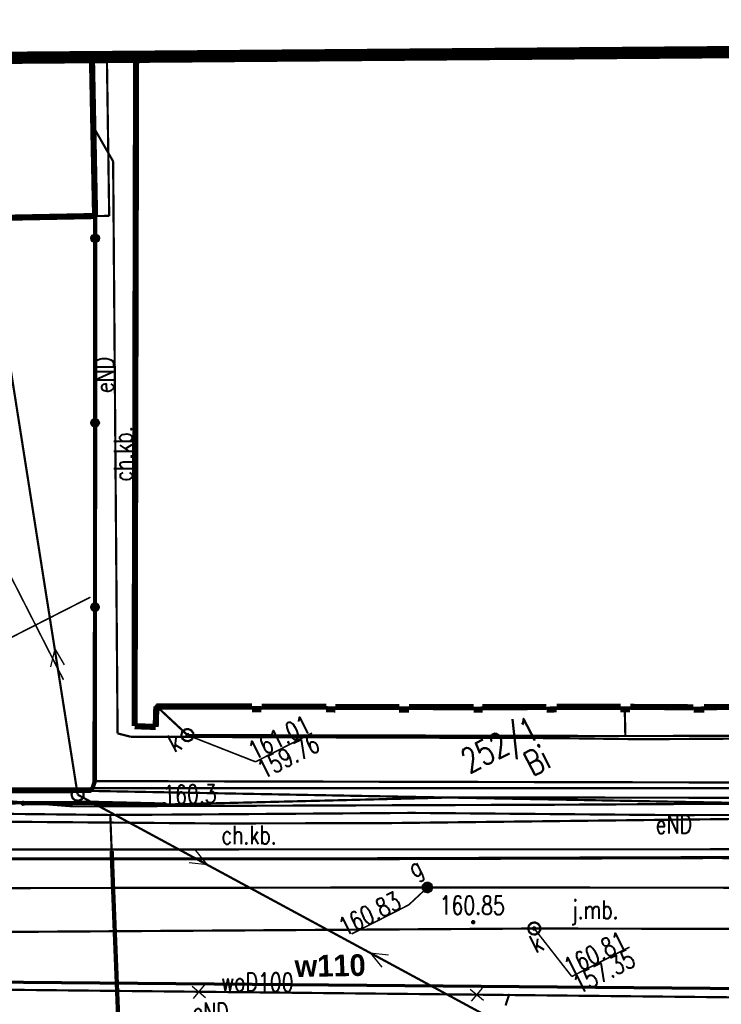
# Model space of a CAD drawing. Extents: x 0 to 7432618, y -40 to 5712028.
# Tile 123 of 165: x 7431435 to 7431463, y 5711658 to 5711698. Entities that reach past the tile are written whole.
import ezdxf
from ezdxf.enums import TextEntityAlignment as Align

# ---------------------------------------------------------------- set-up
doc = ezdxf.new("R2010")
doc.units = 0
doc.header["$MEASUREMENT"] = 0
for name, pattern in [('0', [1.5, 1, -0.5]), ('2218', [1, 0.5, -0.5]), ('3901', [0]), ('5102', [0])]:
    doc.linetypes.add(name, pattern=pattern)
for name, color, linetype in [('Dzialki', 7, 'Continuous'), ('EGBB_L_0', 7, 'Continuous'), ('Numery_dzialek', 7, 'Continuous'), ('OTK_E_T_0', 7, 'Continuous'), ('OTK_E_T_1', 7, 'Continuous'), ('OTK_L_0', 7, 'Continuous'), ('OTK_L_1', 7, 'Continuous'), ('OTK_L_2', 7, 'Continuous'), ('OTO_L_0', 7, 'Continuous'), ('OTR_T_0', 7, 'Continuous'), ('P_SUCP_L_0', 7, 'Continuous'), ('SUE_T_3', 7, 'Continuous'), ('SUEP_E_T_0', 7, 'Continuous'), ('SUEP_L_0', 7, 'Continuous'), ('SUER_T_0', 7, 'Continuous'), ('SUG_E_T_4', 7, 'Continuous'), ('SUG_T_2', 7, 'Continuous'), ('SUGP_L_0', 7, 'Continuous'), ('SUGR_T_0', 7, 'Continuous'), ('SUK_E_T_4', 7, 'Continuous'), ('SUK_T_3', 7, 'Continuous'), ('SUKP_L_0', 7, 'Continuous'), ('SUKR_T_0', 7, 'Continuous'), ('SUL_L_1', 7, 'Continuous'), ('SUP_T_2', 7, 'Continuous'), ('SUTP_L_0', 7, 'Continuous'), ('SUWP_E_T_0', 7, 'Continuous'), ('SUWP_L_0', 7, 'Continuous'), ('Uzytki', 7, 'Continuous'), ('zakres', 7, 'Continuous')]:
    doc.layers.add(name, color=color, linetype=linetype)
doc.layers.add('rura PRE', color=7, linetype='Continuous', lineweight=30, true_color=0x000000)
doc.layers.add('woda sieć', color=150, linetype='Continuous', lineweight=70)
doc.styles.add('25', font='GOTHIC.TTF', dxfattribs={"oblique": 8, "height": 0.35})
doc.styles.add('STYL_ARIAL', font='simplex', dxfattribs={"width": 0.75, "oblique": 0.1})

msp = doc.modelspace()

# ---------------------------------------------------------------- linework, layer by layer
at = {"layer": 'Dzialki', "color": 18, "true_color": 0x000000, "const_width": 0.09}
for points in [[(7431437.702, 5711690.311), (7431437.571, 5711696.758)], [(7431437.615, 5711667.023), (7431437.702, 5711690.311)], [(7431437.615, 5711667.023), (7431505.754, 5711667.04)], [(7431425.133, 5711666.982), (7431437.615, 5711667.023)]]:
    msp.add_lwpolyline(points, dxfattribs=at)
at = {"layer": 'EGBB_L_0', "color": 18, "true_color": 0x000000, "const_width": 0.25}
for points in [[(7431437.685, 5711690.296), (7431437.557, 5711696.758)], [(7431439.353, 5711696.772), (7431439.291, 5711669.549)], [(7431427.633, 5711690.101), (7431437.685, 5711690.296)], [(7431440.15, 5711669.516), (7431440.175, 5711670.348)], [(7431440.175, 5711670.348), (7431444.07, 5711670.346)], [(7431444.07, 5711670.346), (7431444.066, 5711670.243)], [(7431444.066, 5711670.243), (7431444.451, 5711670.237)], [(7431444.451, 5711670.237), (7431444.455, 5711670.34)], [(7431444.455, 5711670.34), (7431447.08, 5711670.342)], [(7431447.08, 5711670.342), (7431447.076, 5711670.239)], [(7431447.076, 5711670.239), (7431447.452, 5711670.228)], [(7431447.452, 5711670.228), (7431447.456, 5711670.331)], [(7431447.456, 5711670.331), (7431450.05, 5711670.329)], [(7431450.05, 5711670.329), (7431450.046, 5711670.226)], [(7431450.046, 5711670.226), (7431450.448, 5711670.229)], [(7431450.448, 5711670.229), (7431450.443, 5711670.327)], [(7431450.443, 5711670.327), (7431453.073, 5711670.32)], [(7431453.073, 5711670.32), (7431453.069, 5711670.217)], [(7431453.069, 5711670.217), (7431453.436, 5711670.225)], [(7431453.431, 5711670.323), (7431456.034, 5711670.325)], [(7431453.436, 5711670.225), (7431453.431, 5711670.323)], [(7431456.034, 5711670.325), (7431456.043, 5711670.218)], [(7431456.043, 5711670.218), (7431456.45, 5711670.234)], [(7431456.446, 5711670.332), (7431459.048, 5711670.334)], [(7431456.45, 5711670.234), (7431456.446, 5711670.332)], [(7431459.048, 5711670.334), (7431459.044, 5711670.232)], [(7431459.044, 5711670.232), (7431459.438, 5711670.23)], [(7431459.438, 5711670.23), (7431459.441, 5711670.333)], [(7431459.441, 5711670.333), (7431462.009, 5711670.317)], [(7431462.009, 5711670.317), (7431462.014, 5711670.218)], [(7431462.014, 5711670.218), (7431462.448, 5711670.226)], [(7431462.442, 5711670.324), (7431465.045, 5711670.326)], [(7431462.448, 5711670.226), (7431462.442, 5711670.324)], [(7431439.291, 5711669.549), (7431440.15, 5711669.516)]]:
    msp.add_lwpolyline(points, dxfattribs=at)
at = {"layer": 'OTK_L_0', "color": 18, "linetype": '0', "true_color": 0x000000, "const_width": 0.09}
for points in [[(7431446.89, 5711664.151), (7431426.013, 5711664.153)], [(7431462.654, 5711664.203), (7431446.89, 5711664.151)], [(7431480.177, 5711664.175), (7431462.654, 5711664.203)]]:
    msp.add_lwpolyline(points, dxfattribs=at)
at = {"layer": 'OTK_L_1', "color": 18, "true_color": 0x000000, "const_width": 0.125}
for points in [[(7431446.89, 5711664.151), (7431426.013, 5711664.153)], [(7431462.654, 5711664.203), (7431446.89, 5711664.151)], [(7431480.177, 5711664.175), (7431462.654, 5711664.203)]]:
    msp.add_lwpolyline(points, dxfattribs=at)
at = {"layer": 'OTK_L_2', "color": 18, "linetype": '0', "true_color": 0x000000, "const_width": 0.09}
for points in [[(7431438.165, 5711696.762), (7431438.259, 5711690.301)], [(7431439.291, 5711669.549), (7431439.353, 5711696.772)], [(7431437.685, 5711690.296), (7431437.68, 5711667.314)], [(7431438.259, 5711690.301), (7431437.685, 5711690.296)], [(7431440.175, 5711670.348), (7431440.15, 5711669.516)], [(7431444.07, 5711670.346), (7431440.175, 5711670.348)], [(7431444.066, 5711670.243), (7431444.07, 5711670.346)], [(7431444.451, 5711670.237), (7431444.066, 5711670.243)], [(7431444.455, 5711670.34), (7431444.451, 5711670.237)], [(7431447.08, 5711670.342), (7431444.455, 5711670.34)], [(7431447.076, 5711670.239), (7431447.08, 5711670.342)], [(7431447.452, 5711670.228), (7431447.076, 5711670.239)], [(7431447.456, 5711670.331), (7431447.452, 5711670.228)], [(7431450.05, 5711670.329), (7431447.456, 5711670.331)], [(7431450.046, 5711670.226), (7431450.05, 5711670.329)], [(7431453.073, 5711670.32), (7431450.443, 5711670.327)], [(7431450.443, 5711670.327), (7431450.448, 5711670.229)], [(7431453.069, 5711670.217), (7431453.073, 5711670.32)], [(7431456.034, 5711670.325), (7431453.431, 5711670.323)], [(7431453.431, 5711670.323), (7431453.436, 5711670.225)], [(7431456.043, 5711670.218), (7431456.034, 5711670.325)], [(7431456.45, 5711670.234), (7431456.043, 5711670.218)], [(7431459.048, 5711670.334), (7431456.446, 5711670.332)], [(7431456.446, 5711670.332), (7431456.45, 5711670.234)], [(7431459.044, 5711670.232), (7431459.048, 5711670.334)], [(7431459.438, 5711670.23), (7431459.044, 5711670.232)], [(7431459.441, 5711670.333), (7431459.438, 5711670.23)], [(7431462.009, 5711670.317), (7431459.441, 5711670.333)], [(7431462.014, 5711670.218), (7431462.009, 5711670.317)], [(7431465.045, 5711670.326), (7431462.442, 5711670.324)], [(7431462.442, 5711670.324), (7431462.448, 5711670.226)], [(7431450.448, 5711670.229), (7431450.046, 5711670.226)], [(7431453.436, 5711670.225), (7431453.069, 5711670.217)], [(7431462.448, 5711670.226), (7431462.014, 5711670.218)], [(7431440.15, 5711669.516), (7431439.291, 5711669.549)], [(7431437.68, 5711667.314), (7431478.499, 5711667.226)], [(7431437.536, 5711666.915), (7431425.192, 5711666.858)], [(7431518.955, 5711665.405), (7431437.536, 5711666.915)], [(7431426.013, 5711664.153), (7431446.89, 5711664.151)], [(7431446.89, 5711664.151), (7431462.654, 5711664.203)], [(7431462.654, 5711664.203), (7431518.393, 5711664.13)]]:
    msp.add_lwpolyline(points, dxfattribs=at)
at = {"layer": 'OTO_L_0', "color": 18, "linetype": '3901', "true_color": 0x000000, "const_width": 0.175}
for points in [[(7431437.68, 5711667.314), (7431437.685, 5711690.296)], [(7431437.536, 5711666.915), (7431437.68, 5711667.314)], [(7431425.192, 5711666.858), (7431437.536, 5711666.915)]]:
    msp.add_lwpolyline(points, dxfattribs=at)
at = {"layer": 'OTO_L_0', "color": 18, "true_color": 0x000000}
for centre, radius in [((7431437.685, 5711689.39), 0.175), ((7431437.685, 5711689.39), 0.158), ((7431437.685, 5711689.39), 0.14), ((7431437.685, 5711689.39), 0.122), ((7431437.685, 5711689.39), 0.105), ((7431437.685, 5711689.39), 0.0875), ((7431437.685, 5711689.39), 0.07), ((7431437.685, 5711689.39), 0.0525), ((7431437.685, 5711689.39), 0.035), ((7431437.683, 5711681.89), 0.175), ((7431437.683, 5711681.89), 0.158), ((7431437.683, 5711681.89), 0.14), ((7431437.683, 5711681.89), 0.122), ((7431437.683, 5711681.89), 0.105), ((7431437.683, 5711681.89), 0.0875), ((7431437.683, 5711681.89), 0.07), ((7431437.683, 5711681.89), 0.0525), ((7431437.683, 5711681.89), 0.035), ((7431437.682, 5711674.39), 0.175), ((7431437.682, 5711674.39), 0.158), ((7431437.682, 5711674.39), 0.14), ((7431437.682, 5711674.39), 0.122), ((7431437.682, 5711674.39), 0.105), ((7431437.682, 5711674.39), 0.0875), ((7431437.682, 5711674.39), 0.07), ((7431437.682, 5711674.39), 0.0525), ((7431437.682, 5711674.39), 0.035)]:
    msp.add_circle(centre, radius, dxfattribs=at)
at = {"layer": 'OTR_T_0', "color": 18, "true_color": 0x000000, "const_width": 0.09}
msp.add_lwpolyline([(7431453.036, 5711661.616), (7431453.071, 5711661.619), (7431453.097, 5711661.597), (7431453.1, 5711661.562), (7431453.077, 5711661.536), (7431453.043, 5711661.533), (7431453.017, 5711661.556), (7431453.014, 5711661.59), (7431453.036, 5711661.616)], dxfattribs=at)
at = {"layer": 'P_SUCP_L_0', "color": 6, "linetype": '0', "true_color": 0xed00ed, "const_width": 0.09}
msp.add_lwpolyline([(7431411.764, 5711664.529), (7431478.232, 5711664.546)], dxfattribs=at)
at = {"layer": 'rura PRE', "color": 1, "linetype": 'ByBlock'}
for points in [[(7431441.628, 5711658.975), (7431442.169, 5711658.52)], [(7431442.126, 5711659.018), (7431441.671, 5711658.476)], [(7431452.93, 5711658.856), (7431453.471, 5711658.402)], [(7431453.428, 5711658.9), (7431452.973, 5711658.358)]]:
    msp.add_lwpolyline(points, dxfattribs=at)
at = {"layer": 'SUE_T_3', "color": 18, "true_color": 0x000000, "const_width": 0.09}
msp.add_lwpolyline([(7431454.373, 5711658.188), (7431454.527, 5711658.664)], dxfattribs=at)
at = {"layer": 'SUEP_L_0', "color": 1, "true_color": 0xff0000}
for p, q in [((7431436.044, 5711672.689), (7431435.868, 5711671.96)), ((7431436.044, 5711672.689), (7431436.435, 5711672.049)), ((7431442.254, 5711663.907), (7431441.781, 5711664.489)), ((7431442.254, 5711663.907), (7431441.508, 5711663.984)), ((7431448.864, 5711660.33), (7431449.337, 5711659.748)), ((7431448.864, 5711660.33), (7431449.61, 5711660.253))]:
    msp.add_line(p, q, dxfattribs=at)
at = {"layer": 'SUEP_L_0', "color": 1, "true_color": 0xff0000, "const_width": 0.09}
for points in [[(7431437.613, 5711693.926), (7431438.419, 5711692.517)], [(7431438.419, 5711692.517), (7431438.6, 5711669.253)], [(7431438.6, 5711669.253), (7431439.129, 5711669.119)], [(7431439.129, 5711669.119), (7431456.508, 5711669.063)], [(7431456.508, 5711669.063), (7431459.876, 5711669.017)], [(7431459.876, 5711669.017), (7431473.19, 5711669.1)], [(7431452.327, 5711666.652), (7431440.5, 5711666.361)], [(7431471.151, 5711666.625), (7431452.327, 5711666.652)], [(7431434.762, 5711666.411), (7431428.219, 5711666.344)], [(7431437.637, 5711666.429), (7431434.762, 5711666.411)], [(7431440.5, 5711666.361), (7431437.637, 5711666.429)], [(7431438.303, 5711665.937), (7431426.826, 5711666.06)], [(7431440.53, 5711665.95), (7431438.303, 5711665.937)], [(7431438.303, 5711665.937), (7431438.359, 5711664.475)], [(7431450.561, 5711666.021), (7431440.53, 5711665.95)], [(7431461.201, 5711665.932), (7431450.561, 5711666.021)], [(7431498.173, 5711665.994), (7431461.201, 5711665.932)], [(7431438.359, 5711664.475), (7431438.403, 5711663.317)], [(7431438.403, 5711663.317), (7431438.546, 5711659.888)], [(7431438.546, 5711659.888), (7431438.632, 5711657.487)]]:
    msp.add_lwpolyline(points, dxfattribs=at)
at = {"layer": 'SUEP_L_0', "color": 1, "linetype": '5102', "true_color": 0xff0000, "const_width": 0.09}
for points in [[(7431436.977, 5711666.762), (7431433.286, 5711690.211)], [(7431454.141, 5711657.475), (7431436.977, 5711666.762)]]:
    msp.add_lwpolyline(points, dxfattribs=at)
at = {"layer": 'SUER_T_0', "color": 1, "true_color": 0xff0000, "const_width": 0.09}
for points in [[(7431434.734, 5711666.467), (7431434.781, 5711666.471), (7431434.818, 5711666.44), (7431434.821, 5711666.392), (7431434.79, 5711666.356), (7431434.743, 5711666.352), (7431434.706, 5711666.383), (7431434.702, 5711666.431), (7431434.734, 5711666.467)], [(7431440.472, 5711666.417), (7431440.519, 5711666.42), (7431440.556, 5711666.389), (7431440.56, 5711666.342), (7431440.529, 5711666.305), (7431440.481, 5711666.301), (7431440.444, 5711666.332), (7431440.441, 5711666.38), (7431440.472, 5711666.417)]]:
    msp.add_lwpolyline(points, dxfattribs=at)
at = {"layer": 'SUG_T_2', "color": 56, "true_color": 0x808000, "const_width": 0.09}
for points in [[(7431451.106, 5711663.168), (7431451.242, 5711663.184), (7431451.356, 5711663.11), (7431451.396, 5711662.979), (7431451.343, 5711662.853), (7431451.221, 5711662.791), (7431451.088, 5711662.822), (7431451.005, 5711662.931), (7431451.012, 5711663.068), (7431451.106, 5711663.168)], [(7431451.117, 5711663.145), (7431451.236, 5711663.16), (7431451.336, 5711663.095), (7431451.371, 5711662.98), (7431451.325, 5711662.87), (7431451.218, 5711662.816), (7431451.101, 5711662.843), (7431451.029, 5711662.938), (7431451.035, 5711663.058), (7431451.117, 5711663.145)], [(7431451.128, 5711663.123), (7431451.243, 5711663.132), (7431451.33, 5711663.058), (7431451.339, 5711662.943), (7431451.265, 5711662.856), (7431451.15, 5711662.847), (7431451.063, 5711662.921), (7431451.054, 5711663.036), (7431451.128, 5711663.123)], [(7431451.14, 5711663.101), (7431451.235, 5711663.108), (7431451.308, 5711663.046), (7431451.315, 5711662.951), (7431451.253, 5711662.878), (7431451.158, 5711662.871), (7431451.085, 5711662.933), (7431451.078, 5711663.028), (7431451.14, 5711663.101)], [(7431451.151, 5711663.079), (7431451.227, 5711663.085), (7431451.286, 5711663.035), (7431451.292, 5711662.959), (7431451.242, 5711662.9), (7431451.166, 5711662.894), (7431451.107, 5711662.944), (7431451.102, 5711663.02), (7431451.151, 5711663.079)], [(7431451.163, 5711663.056), (7431451.22, 5711663.061), (7431451.263, 5711663.024), (7431451.268, 5711662.966), (7431451.231, 5711662.923), (7431451.173, 5711662.918), (7431451.13, 5711662.955), (7431451.125, 5711663.013), (7431451.163, 5711663.056)], [(7431451.174, 5711663.034), (7431451.212, 5711663.037), (7431451.241, 5711663.012), (7431451.244, 5711662.974), (7431451.219, 5711662.945), (7431451.181, 5711662.942), (7431451.152, 5711662.967), (7431451.149, 5711663.005), (7431451.174, 5711663.034)], [(7431451.185, 5711663.012), (7431451.204, 5711663.013), (7431451.219, 5711663.001), (7431451.22, 5711662.982), (7431451.208, 5711662.967), (7431451.189, 5711662.966), (7431451.174, 5711662.978), (7431451.173, 5711662.997), (7431451.185, 5711663.012)], [(7431451.193, 5711662.996), (7431451.199, 5711662.996), (7431451.203, 5711662.993), (7431451.203, 5711662.987), (7431451.2, 5711662.983), (7431451.194, 5711662.983), (7431451.19, 5711662.986), (7431451.19, 5711662.992), (7431451.193, 5711662.996)]]:
    msp.add_lwpolyline(points, dxfattribs=at)
at = {"layer": 'SUGP_L_0', "color": 56, "true_color": 0x808000, "const_width": 0.09}
for points in [[(7431427.422, 5711662.953), (7431451.197, 5711662.989)], [(7431451.197, 5711662.989), (7431472.239, 5711662.97)]]:
    msp.add_lwpolyline(points, dxfattribs=at)
at = {"layer": 'SUGR_T_0', "color": 56, "true_color": 0x808000, "const_width": 0.065}
for points in [[(7431451.168, 5711663.045), (7431451.216, 5711663.049), (7431451.252, 5711663.018), (7431451.256, 5711662.97), (7431451.225, 5711662.934), (7431451.177, 5711662.93), (7431451.141, 5711662.961), (7431451.137, 5711663.009), (7431451.168, 5711663.045)], [(7431451.197, 5711662.989), (7431450.435, 5711662.279)], [(7431448.113, 5711661.096), (7431450.435, 5711662.279)]]:
    msp.add_lwpolyline(points, dxfattribs=at)
at = {"layer": 'SUK_T_3', "color": 36, "true_color": 0x803300, "const_width": 0.09}
for points in [[(7431441.327, 5711669.408), (7431441.465, 5711669.434), (7431441.596, 5711669.381), (7431441.677, 5711669.266), (7431441.683, 5711669.125), (7431441.612, 5711669.004), (7431441.486, 5711668.94), (7431441.346, 5711668.954), (7431441.236, 5711669.041), (7431441.19, 5711669.175), (7431441.224, 5711669.312), (7431441.327, 5711669.408)], [(7431455.425, 5711661.541), (7431455.563, 5711661.567), (7431455.694, 5711661.514), (7431455.775, 5711661.399), (7431455.781, 5711661.258), (7431455.71, 5711661.137), (7431455.585, 5711661.073), (7431455.444, 5711661.087), (7431455.334, 5711661.174), (7431455.289, 5711661.308), (7431455.322, 5711661.444), (7431455.425, 5711661.541)]]:
    msp.add_lwpolyline(points, dxfattribs=at)
at = {"layer": 'SUKP_L_0', "color": 36, "true_color": 0x803300, "const_width": 0.09}
for points in [[(7431441.44, 5711669.186), (7431440.195, 5711670.348)], [(7431459.242, 5711669.147), (7431459.219, 5711670.231)], [(7431459.242, 5711669.147), (7431441.44, 5711669.186)], [(7431477.548, 5711669.187), (7431459.242, 5711669.147)], [(7431422.455, 5711661.105), (7431455.538, 5711661.319)], [(7431455.538, 5711661.319), (7431506.934, 5711661.221)]]:
    msp.add_lwpolyline(points, dxfattribs=at)
at = {"layer": 'SUKR_T_0', "color": 36, "true_color": 0x803300, "const_width": 0.065}
for points in [[(7431440.166, 5711670.403), (7431440.214, 5711670.407), (7431440.251, 5711670.376), (7431440.254, 5711670.328), (7431440.223, 5711670.292), (7431440.176, 5711670.288), (7431440.139, 5711670.319), (7431440.135, 5711670.367), (7431440.166, 5711670.403)], [(7431459.19, 5711670.287), (7431459.238, 5711670.29), (7431459.274, 5711670.259), (7431459.278, 5711670.211), (7431459.247, 5711670.175), (7431459.199, 5711670.171), (7431459.163, 5711670.202), (7431459.159, 5711670.25), (7431459.19, 5711670.287)], [(7431441.412, 5711669.241), (7431441.46, 5711669.245), (7431441.496, 5711669.214), (7431441.5, 5711669.166), (7431441.469, 5711669.13), (7431441.421, 5711669.126), (7431441.385, 5711669.157), (7431441.381, 5711669.205), (7431441.412, 5711669.241)], [(7431441.44, 5711669.186), (7431444.207, 5711668.099)], [(7431444.207, 5711668.099), (7431446.504, 5711669.269)], [(7431455.51, 5711661.374), (7431455.558, 5711661.378), (7431455.594, 5711661.347), (7431455.598, 5711661.299), (7431455.567, 5711661.263), (7431455.519, 5711661.259), (7431455.483, 5711661.29), (7431455.479, 5711661.338), (7431455.51, 5711661.374)], [(7431455.538, 5711661.319), (7431457.064, 5711659.368)], [(7431457.064, 5711659.368), (7431459.41, 5711660.563)]]:
    msp.add_lwpolyline(points, dxfattribs=at)
at = {"layer": 'SUL_L_1', "color": 18, "true_color": 0x000000, "const_width": 0.175}
for points in [[(7431437.637, 5711666.429), (7431434.762, 5711666.411)], [(7431440.5, 5711666.361), (7431437.637, 5711666.429)], [(7431438.359, 5711664.475), (7431438.403, 5711663.317)], [(7431438.403, 5711663.317), (7431438.632, 5711657.487)]]:
    msp.add_lwpolyline(points, dxfattribs=at)
at = {"layer": 'SUP_T_2', "color": 18, "true_color": 0x000000, "const_width": 0.09}
msp.add_lwpolyline([(7431436.863, 5711666.985), (7431437.002, 5711667.011), (7431437.132, 5711666.958), (7431437.213, 5711666.843), (7431437.219, 5711666.702), (7431437.148, 5711666.58), (7431437.023, 5711666.516), (7431436.883, 5711666.53), (7431436.772, 5711666.618), (7431436.727, 5711666.751), (7431436.761, 5711666.888), (7431436.863, 5711666.985)], dxfattribs=at)
at = {"layer": 'SUTP_L_0', "color": 30, "true_color": 0xff9100, "const_width": 0.09}
for points in [[(7431436.802, 5711666.288), (7431433.868, 5711666.519)], [(7431456.754, 5711666.355), (7431436.802, 5711666.288)], [(7431484.034, 5711666.513), (7431456.754, 5711666.355)], [(7431487.121, 5711666.053), (7431449.75, 5711665.608)], [(7431442.778, 5711665.591), (7431433.998, 5711665.663)], [(7431449.75, 5711665.608), (7431442.778, 5711665.591)]]:
    msp.add_lwpolyline(points, dxfattribs=at)
at = {"layer": 'SUWP_L_0', "color": 5, "true_color": 0x0000ff, "const_width": 0.09}
msp.add_lwpolyline([(7431425.751, 5711658.916), (7431463.745, 5711658.519)], dxfattribs=at)
at = {"layer": 'Uzytki', "color": 96, "linetype": '2218', "true_color": 0x008000, "const_width": 0.09}
for points in [[(7431437.571, 5711696.758), (7431437.702, 5711690.311)], [(7431437.702, 5711690.311), (7431437.615, 5711667.023)], [(7431437.615, 5711667.023), (7431516.953, 5711667.044)], [(7431425.133, 5711666.982), (7431437.615, 5711667.023)]]:
    msp.add_lwpolyline(points, dxfattribs=at)
at = {"layer": 'woda sieć', "linetype": 'ByBlock'}
msp.add_lwpolyline([(7431253.428, 5711658.921), (7431256.775, 5711658.952), (7431269.72, 5711659.073), (7431283.33, 5711659.201), (7431283.833, 5711659.205), (7431292.399, 5711659.285), (7431299.63, 5711659.269), (7431306.414, 5711659.195), (7431318.176, 5711659.232), (7431324.091, 5711659.257), (7431333.577, 5711659.311), (7431340.287, 5711659.371), (7431371.118, 5711659.234), (7431374.829, 5711659.245), (7431389.323, 5711659.291), (7431403.071, 5711659.265), (7431412, 5711659.245), (7431425.45, 5711659.216), (7431481.299, 5711658.733), (7431494.576, 5711658.798), (7431515.35, 5711658.904), (7431528.247, 5711658.957), (7431555.854, 5711658.747), (7431555.854, 5711658.747)], dxfattribs=at)
at = {"layer": 'zakres', "color": 18, "linetype": '0', "true_color": 0x000000, "const_width": 0.5}
msp.add_lwpolyline([(7431170.861, 5711694.664), (7431172.664, 5711623.536), (7431599.413, 5711624.947), (7431599.511, 5711698.029), (7431170.861, 5711694.664)], dxfattribs=at)
at = {"layer": 'zakres', "color": 18, "true_color": 0x000000, "const_width": 0.065}
for points in [[(7431436.401, 5711671.433), (7431434.131, 5711675.888)], [(7431433.038, 5711672.525), (7431437.493, 5711674.795)]]:
    msp.add_lwpolyline(points, dxfattribs=at)
at = {"layer": 'zakres', "color": 18, "true_color": 0x000000}
msp.add_point((7431435.266, 5711673.66), dxfattribs=at)

# ---------------------------------------------------------------- texts
at = {"layer": 'Numery_dzialek', "color": 18, "true_color": 0x000000, "style": 'STYL_ARIAL', "width": 0.75}
msp.add_text('252/1', height=1, rotation=27, dxfattribs=at).set_placement((7431452.443, 5711668.496), align=Align.TOP_LEFT)
at = {"layer": 'OTK_E_T_0', "color": 18, "true_color": 0x000000, "style": 'STYL_ARIAL', "width": 0.75}
msp.add_text('j.mb.', height=0.75, rotation=359.9479, dxfattribs=at).set_placement((7431458.014, 5711662.087), align=Align.MIDDLE_CENTER)
at = {"layer": 'OTK_E_T_1', "color": 18, "true_color": 0x000000, "style": 'STYL_ARIAL', "width": 0.75}
for rotation, p in [(90.2171, (7431438.823, 5711680.623)), (0.0152, (7431443.945, 5711665.127))]:
    msp.add_text('ch.kb.', height=0.75, rotation=rotation, dxfattribs=at).set_placement(p, align=Align.MIDDLE_CENTER)
at = {"layer": 'OTR_T_0', "color": 18, "true_color": 0x000000, "style": 'STYL_ARIAL', "width": 0.75}
msp.add_text('160.85', height=0.75, rotation=359.7167, dxfattribs=at).set_placement((7431454.339, 5711661.656), align=Align.BOTTOM_RIGHT)
at = {"layer": 'SUEP_E_T_0', "color": 1, "true_color": 0xff0000, "style": 'STYL_ARIAL', "width": 0.75}
for rotation, p in [(90.446, (7431438.063, 5711683.837)), (0.0954, (7431461.211, 5711665.557)), (359.4558, (7431442.38, 5711657.927))]:
    msp.add_text('eND', height=0.75, rotation=rotation, dxfattribs=at).set_placement(p, align=Align.MIDDLE_CENTER)
at = {"layer": 'SUER_T_0', "color": 1, "true_color": 0xff0000, "style": 'STYL_ARIAL', "width": 0.75}
msp.add_text('160.3', height=0.75, rotation=1.4096, dxfattribs=at).set_placement((7431440.456, 5711666.755), align=Align.MIDDLE_LEFT)
at = {"layer": 'SUG_E_T_4', "color": 56, "true_color": 0x808000, "style": 'STYL_ARIAL', "width": 0.75}
msp.add_text('g', height=0.75, rotation=27, dxfattribs=at).set_placement((7431450.759, 5711663.165), align=Align.BOTTOM_LEFT)
at = {"layer": 'SUGR_T_0', "color": 56, "true_color": 0x808000, "style": 'STYL_ARIAL', "width": 0.75}
msp.add_text('160.83', height=0.75, rotation=27, dxfattribs=at).set_placement((7431450.302, 5711661.984), align=Align.BOTTOM_RIGHT)
at = {"layer": 'SUK_E_T_4', "color": 36, "true_color": 0x803300, "style": 'STYL_ARIAL', "width": 0.75}
msp.add_text('k', height=0.75, rotation=27, dxfattribs=at).set_placement((7431440.992, 5711668.259), align=Align.BOTTOM_LEFT)
msp.add_text('k', height=0.75, rotation=27, dxfattribs=at).set_placement((7431455.624, 5711661.151), align=Align.TOP_RIGHT)
at = {"layer": 'SUKR_T_0', "color": 36, "true_color": 0x803300, "style": 'STYL_ARIAL', "width": 0.75}
for s, p in [('161.01', (7431443.824, 5711668.816)), ('159.76', (7431444.19, 5711668.052)), ('160.81', (7431456.658, 5711660.026)), ('157.35', (7431457.021, 5711659.3))]:
    msp.add_text(s, height=0.75, rotation=27, dxfattribs=at).set_placement(p, align=Align.TOP_LEFT)
at = {"layer": 'SUWP_E_T_0', "color": 5, "true_color": 0x0000ff, "style": 'STYL_ARIAL', "width": 0.75}
msp.add_text('woD100', height=0.75, rotation=359.4017, dxfattribs=at).set_placement((7431444.281, 5711659.144), align=Align.MIDDLE_CENTER)
at = {"layer": 'Uzytki', "color": 96, "true_color": 0x008000, "style": 'STYL_ARIAL', "width": 0.75}
msp.add_text('Bi', height=1, rotation=27, dxfattribs=at).set_placement((7431456.012, 5711667.436), align=Align.BOTTOM_CENTER)
at = {"layer": 'woda sieć', "insert": (7431445.8, 5711660.226), "char_height": 0.882, "attachment_point": 1, "rotation": 1.0236, "style": '25'}
msp.add_mtext_dynamic_manual_height_columns('\\fCentury Gothic|b1|i0;\\Q-1;w110', width=10.94711, gutter_width=5, heights=[0], dxfattribs=at)

doc.saveas('drawing.dxf')
